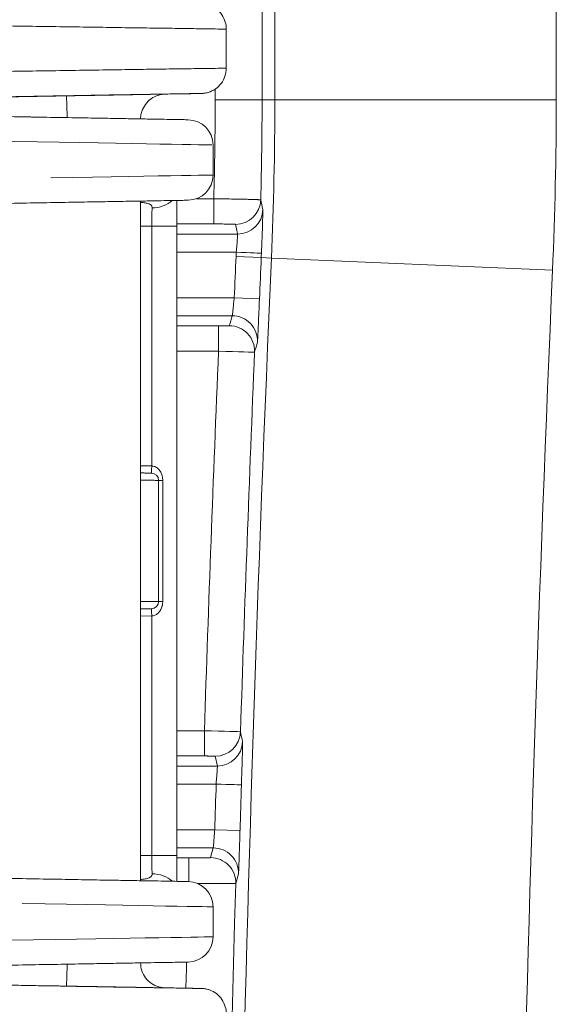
# Model space of a CAD drawing. Header units: inches. Extents: x 0.3 to 84.8, y 1.5 to 53.5.
# Tile 74 of 107: x 67.444 to 68.188, y 27.961 to 29.326. Entities that reach past the tile are written whole.
import ezdxf

# ---------------------------------------------------------------- set-up
doc = ezdxf.new("R2010")
doc.units = ezdxf.units.IN
doc.header["$LTSCALE"] = 2.5
doc.header["$MEASUREMENT"] = 0
doc.layers.add('Visible (ANSI)', color=7, linetype='Continuous', lineweight=18)
doc.layers.add('Visible Narrow (ANSI)', color=7, linetype='Continuous', lineweight=5)

msp = doc.modelspace()

# ---------------------------------------------------------------- linework, layer by layer
at = {"layer": 'Visible (ANSI)'}
for p, q in [((67.7307, 29.3127), (67.7307, 29.2585)), ((67.7307, 29.2585), (67.7307, 29.2585)), ((67.6447, 29.2225), (67.6675, 29.2229)), ((67.7124, 29.152), (67.7124, 29.1104)), ((67.6119, 29.0743), (67.6119, 28.1321)), ((67.6624, 29.0395), (67.6624, 28.1668)), ((67.7469, 28.9142), (67.7469, 28.9142)), ((67.6121, 28.6973), (67.6119, 28.6974)), ((67.6369, 28.6871), (67.6369, 28.6871)), ((67.6369, 28.5192), (67.6369, 28.6871)), ((67.6119, 28.509), (67.6121, 28.509)), ((67.7469, 28.3058), (67.7469, 28.3058)), ((67.7469, 28.1496), (67.7469, 28.1496)), ((67.7124, 28.0959), (67.7124, 28.0543)), ((67.6675, 27.9832), (67.6447, 27.9836))]:
    msp.add_line(p, q, dxfattribs=at)
for centre, radius, start, end in [((67.6774, 29.152), 0.035, 0, 89), ((67.6774, 29.1104), 0.035, 271, 0), ((67.6269, 28.6871), 0.01, 359.9999, 88.9948), ((67.6269, 28.5192), 0.01, 271, 0), ((67.6774, 28.0959), 0.035, 0, 89), ((67.6774, 28.0543), 0.035, 271, 0)]:
    msp.add_arc(centre, radius, start, end, dxfattribs=at)
for points, knots in [([(67.6675, 29.3482), (67.6781, 29.348), (67.6862, 29.3479), (67.6933, 29.3477), (67.6949, 29.3477), (67.696, 29.3477), (67.6962, 29.3477), (67.6966, 29.3477), (67.6967, 29.3477), (67.6971, 29.3476), (67.6972, 29.3476), (67.6976, 29.3476), (67.6978, 29.3476), (67.6985, 29.3476), (67.699, 29.3475), (67.7004, 29.3474), (67.7014, 29.3472), (67.7041, 29.3467), (67.7058, 29.3462), (67.7109, 29.3444), (67.7141, 29.3427), (67.7199, 29.3382), (67.7225, 29.3354), (67.7267, 29.3293), (67.7283, 29.3258), (67.7302, 29.3192), (67.7307, 29.3159), (67.7307, 29.3127)], [0, 0, 0, 0, 0.1511823, 0.1511823, 0.2249893, 0.2249893, 0.2487671, 0.2487671, 0.2576958, 0.2576958, 0.2608338, 0.2608338, 0.2627316, 0.2627316, 0.2665558, 0.2665558, 0.2740505, 0.2740505, 0.2875464, 0.2875464, 0.3149191, 0.3149191, 0.3432478, 0.3432478, 0.371574, 0.371574, 0.3961693, 0.3961693, 0.3961693, 0.3961693]), ([(67.7307, 29.2585), (67.7307, 29.2547), (67.7301, 29.2509), (67.7277, 29.2438), (67.7259, 29.2404), (67.7214, 29.2345), (67.7187, 29.2318), (67.7126, 29.2276), (67.7091, 29.2259), (67.7038, 29.2244), (67.702, 29.224), (67.6995, 29.2237), (67.6988, 29.2236), (67.6981, 29.2235), (67.6979, 29.2235), (67.6976, 29.2235), (67.6975, 29.2235), (67.6972, 29.2235), (67.6971, 29.2235), (67.697, 29.2235), (67.6969, 29.2235), (67.6967, 29.2235), (67.6966, 29.2235), (67.6964, 29.2235), (67.6962, 29.2235), (67.6956, 29.2234), (67.6948, 29.2234), (67.6905, 29.2234), (67.6842, 29.2232), (67.6728, 29.223), (67.6702, 29.223), (67.6675, 29.2229)], [0, 0, 0, 0, 0.0287637, 0.0287637, 0.0570749, 0.0570749, 0.0854023, 0.0854023, 0.1137285, 0.1137285, 0.1277188, 0.1277188, 0.1328817, 0.1328817, 0.1340249, 0.1340249, 0.1359154, 0.1359154, 0.1375699, 0.1375699, 0.1400878, 0.1400878, 0.1454697, 0.1454697, 0.1615902, 0.1615902, 0.2099903, 0.2099903, 0.356855, 0.356855, 0.396232, 0.396232, 0.396232, 0.396232]), ([(67.646, 29.2226), (67.646, 29.2226), (67.646, 29.2226), (67.6459, 29.2226), (67.6459, 29.2226), (67.6458, 29.2226), (67.6457, 29.2226), (67.6455, 29.2226), (67.6454, 29.2226), (67.6452, 29.2226), (67.6451, 29.2226), (67.6448, 29.2225), (67.6447, 29.2225), (67.6438, 29.2225), (67.6431, 29.2224), (67.6416, 29.2222), (67.6409, 29.2221), (67.6381, 29.2215), (67.636, 29.2209), (67.6305, 29.2187), (67.6273, 29.2168), (67.6216, 29.2121), (67.6191, 29.2092), (67.6152, 29.2029), (67.6138, 29.1994), (67.6123, 29.1933), (67.612, 29.1907), (67.6119, 29.1882)], [0.5163023, 0.5163023, 0.5163023, 0.5163023, 0.5194337, 0.5194337, 0.5232119, 0.5232119, 0.5260546, 0.5260546, 0.5274354, 0.5274354, 0.5288259, 0.5288259, 0.5302116, 0.5302116, 0.5358221, 0.5358221, 0.5413163, 0.5413163, 0.557858, 0.557858, 0.5858671, 0.5858671, 0.6141953, 0.6141953, 0.6425217, 0.6425217, 0.661815, 0.661815, 0.661815, 0.661815]), ([(67.6781, 29.187), (67.6781, 29.187), (67.6772, 29.1871), (67.6756, 29.1871), (67.6755, 29.1871), (67.6754, 29.1871), (67.6754, 29.1871), (67.6737, 29.1871), (67.6712, 29.1872), (67.6681, 29.1872), (67.668, 29.1872), (67.6679, 29.1872), (67.6678, 29.1872), (67.6646, 29.1873), (67.6608, 29.1873), (67.6563, 29.1874), (67.6562, 29.1874), (67.6561, 29.1874), (67.656, 29.1874), (67.6515, 29.1875), (67.6463, 29.1876), (67.6406, 29.1877), (67.6405, 29.1877), (67.6404, 29.1877), (67.6403, 29.1877), (67.6345, 29.1878), (67.6281, 29.1879), (67.621, 29.188), (67.621, 29.188), (67.6209, 29.188), (67.6209, 29.188), (67.6138, 29.1882), (67.6061, 29.1883), (67.5977, 29.1884), (67.5893, 29.1886), (67.5803, 29.1887), (67.5706, 29.1889), (67.5705, 29.1889), (67.5704, 29.1889), (67.5703, 29.1889), (67.5606, 29.1891), (67.5503, 29.1893), (67.5391, 29.1895), (67.5389, 29.1895), (67.5387, 29.1895), (67.5385, 29.1895), (67.5274, 29.1897), (67.5155, 29.1899), (67.5028, 29.1901), (67.5024, 29.1901), (67.5021, 29.1901), (67.5017, 29.1901), (67.489, 29.1903), (67.4755, 29.1906), (67.4609, 29.1908), (67.4604, 29.1908), (67.4598, 29.1909), (67.4593, 29.1909), (67.4448, 29.1911), (67.4292, 29.1914), (67.4126, 29.1917)], [0, 0, 0, 0, 0.087207, 0.087207, 0.087207, 0.090909, 0.090909, 0.090909, 0.178894, 0.178894, 0.178894, 0.181818, 0.181818, 0.181818, 0.270586, 0.270586, 0.270586, 0.272727, 0.272727, 0.272727, 0.362278, 0.362278, 0.362278, 0.363636, 0.363636, 0.363636, 0.453969, 0.453969, 0.453969, 0.454545, 0.454545, 0.454545, 0.545455, 0.545455, 0.545455, 0.636364, 0.636364, 0.636364, 0.637352, 0.637352, 0.637352, 0.727273, 0.727273, 0.727273, 0.729044, 0.729044, 0.729044, 0.818182, 0.818182, 0.818182, 0.820736, 0.820736, 0.820736, 0.909091, 0.909091, 0.909091, 0.912424, 0.912424, 0.912424, 1, 1, 1, 1]), ([(67.4126, 29.0708), (67.4292, 29.0711), (67.4448, 29.0713), (67.4593, 29.0716), (67.4598, 29.0716), (67.4604, 29.0716), (67.4609, 29.0716), (67.4755, 29.0719), (67.489, 29.0721), (67.5017, 29.0723), (67.5021, 29.0723), (67.5024, 29.0724), (67.5028, 29.0724), (67.5155, 29.0726), (67.5274, 29.0728), (67.5385, 29.073), (67.5387, 29.073), (67.5389, 29.073), (67.5391, 29.073), (67.5503, 29.0732), (67.5606, 29.0734), (67.5703, 29.0735), (67.5704, 29.0735), (67.5705, 29.0735), (67.5706, 29.0735), (67.5803, 29.0737), (67.5893, 29.0739), (67.5977, 29.074), (67.606, 29.0742), (67.6138, 29.0743), (67.6209, 29.0744), (67.6209, 29.0744), (67.621, 29.0744), (67.621, 29.0744), (67.6281, 29.0745), (67.6345, 29.0747), (67.6403, 29.0748), (67.6404, 29.0748), (67.6405, 29.0748), (67.6406, 29.0748), (67.6463, 29.0749), (67.6515, 29.075), (67.656, 29.075), (67.6561, 29.075), (67.6562, 29.075), (67.6563, 29.075), (67.6608, 29.0751), (67.6646, 29.0752), (67.6678, 29.0752), (67.6679, 29.0752), (67.668, 29.0752), (67.6681, 29.0752), (67.6712, 29.0753), (67.6737, 29.0753), (67.6754, 29.0754), (67.6754, 29.0754), (67.6755, 29.0754), (67.6756, 29.0754), (67.6772, 29.0754), (67.6781, 29.0754), (67.6781, 29.0754)], [0, 0, 0, 0, 0.087577, 0.087577, 0.087577, 0.090909, 0.090909, 0.090909, 0.179265, 0.179265, 0.179265, 0.181818, 0.181818, 0.181818, 0.270957, 0.270957, 0.270957, 0.272727, 0.272727, 0.272727, 0.362648, 0.362648, 0.362648, 0.363636, 0.363636, 0.363636, 0.45434, 0.45434, 0.45434, 0.545455, 0.545455, 0.545455, 0.546032, 0.546032, 0.546032, 0.636364, 0.636364, 0.636364, 0.637724, 0.637724, 0.637724, 0.727273, 0.727273, 0.727273, 0.729415, 0.729415, 0.729415, 0.818182, 0.818182, 0.818182, 0.821108, 0.821108, 0.821108, 0.909091, 0.909091, 0.909091, 0.912795, 0.912795, 0.912795, 1, 1, 1, 1]), ([(67.6624, 29.0751), (67.6624, 29.0725), (67.6624, 29.0655), (67.6624, 29.0535), (67.6624, 29.0443), (67.6624, 29.0395)], [0.3374933, 0.3374933, 0.3374933, 0.3374933, 0.5, 0.75, 1, 1, 1, 1]), ([(67.6271, 28.6971), (67.6271, 28.6971), (67.627, 28.6971), (67.6268, 28.6971), (67.6266, 28.6971), (67.6261, 28.6971), (67.6258, 28.6971), (67.6251, 28.6971), (67.6247, 28.6971), (67.6238, 28.6971), (67.6232, 28.6972), (67.6221, 28.6972), (67.6215, 28.6972), (67.6202, 28.6972), (67.6195, 28.6972), (67.6181, 28.6972), (67.6174, 28.6973), (67.6159, 28.6973), (67.6151, 28.6973), (67.6136, 28.6973), (67.6129, 28.6973), (67.6121, 28.6973)], [0.0000001, 0.0000001, 0.0000001, 0.0000001, 0.1021082, 0.1021082, 0.2000001, 0.2000001, 0.3043327, 0.3043327, 0.4, 0.4, 0.5044797, 0.5044797, 0.6, 0.6, 0.7046106, 0.7046106, 0.8, 0.8, 0.9069102, 0.9069102, 1, 1, 1, 1]), ([(67.6121, 28.509), (67.6129, 28.509), (67.6136, 28.509), (67.6151, 28.509), (67.6159, 28.509), (67.6174, 28.5091), (67.6181, 28.5091), (67.6195, 28.5091), (67.6202, 28.5091), (67.6215, 28.5091), (67.6221, 28.5092), (67.6232, 28.5092), (67.6238, 28.5092), (67.6247, 28.5092), (67.6251, 28.5092), (67.6258, 28.5092), (67.6261, 28.5092), (67.6266, 28.5092), (67.6268, 28.5092), (67.627, 28.5092), (67.6271, 28.5092), (67.6271, 28.5092)], [0.0000001, 0.0000001, 0.0000001, 0.0000001, 0.0930899, 0.0930899, 0.2000001, 0.2000001, 0.2953895, 0.2953895, 0.4000001, 0.4000001, 0.4955204, 0.4955204, 0.6, 0.6, 0.6956674, 0.6956674, 0.8, 0.8, 0.8978919, 0.8978919, 1, 1, 1, 1]), ([(67.6624, 28.1668), (67.6624, 28.1621), (67.6624, 28.1528), (67.6624, 28.1408), (67.6624, 28.1338), (67.6624, 28.1312)], [0, 0, 0, 0, 0.25, 0.5, 0.6625067, 0.6625067, 0.6625067, 0.6625067]), ([(67.6781, 28.1309), (67.6781, 28.1309), (67.6772, 28.1309), (67.6756, 28.131), (67.6755, 28.131), (67.6754, 28.131), (67.6754, 28.131), (67.6737, 28.131), (67.6712, 28.131), (67.6681, 28.1311), (67.668, 28.1311), (67.6679, 28.1311), (67.6678, 28.1311), (67.6646, 28.1311), (67.6608, 28.1312), (67.6563, 28.1313), (67.6562, 28.1313), (67.6561, 28.1313), (67.656, 28.1313), (67.6515, 28.1314), (67.6463, 28.1315), (67.6406, 28.1316), (67.6405, 28.1316), (67.6404, 28.1316), (67.6403, 28.1316), (67.6345, 28.1317), (67.6281, 28.1318), (67.621, 28.1319), (67.621, 28.1319), (67.6209, 28.1319), (67.6209, 28.1319), (67.6138, 28.132), (67.6061, 28.1322), (67.5977, 28.1323), (67.5893, 28.1325), (67.5803, 28.1326), (67.5706, 28.1328), (67.5705, 28.1328), (67.5704, 28.1328), (67.5703, 28.1328), (67.5606, 28.133), (67.5503, 28.1331), (67.5391, 28.1333), (67.5389, 28.1333), (67.5387, 28.1333), (67.5385, 28.1333), (67.5274, 28.1335), (67.5155, 28.1337), (67.5028, 28.134), (67.5024, 28.134), (67.5021, 28.134), (67.5017, 28.134), (67.489, 28.1342), (67.4755, 28.1344), (67.4609, 28.1347), (67.4604, 28.1347), (67.4598, 28.1347), (67.4593, 28.1347), (67.4448, 28.135), (67.4292, 28.1353), (67.4126, 28.1355)], [0, 0, 0, 0, 0.0872047, 0.0872047, 0.0872047, 0.0909091, 0.0909091, 0.0909091, 0.1788924, 0.1788924, 0.1788924, 0.1818182, 0.1818182, 0.1818182, 0.2705845, 0.2705845, 0.2705845, 0.2727273, 0.2727273, 0.2727273, 0.362276, 0.362276, 0.362276, 0.3636364, 0.3636364, 0.3636364, 0.4539678, 0.4539678, 0.4539678, 0.4545455, 0.4545455, 0.4545455, 0.5454545, 0.5454545, 0.5454545, 0.6363636, 0.6363636, 0.6363636, 0.6373516, 0.6373516, 0.6373516, 0.7272727, 0.7272727, 0.7272727, 0.7290431, 0.7290431, 0.7290431, 0.8181818, 0.8181818, 0.8181818, 0.8207352, 0.8207352, 0.8207352, 0.9090909, 0.9090909, 0.9090909, 0.9124234, 0.9124234, 0.9124234, 1, 1, 1, 1]), ([(67.4126, 28.0147), (67.4292, 28.0149), (67.4448, 28.0152), (67.4593, 28.0155), (67.4598, 28.0155), (67.4604, 28.0155), (67.4609, 28.0155), (67.4755, 28.0158), (67.489, 28.016), (67.5017, 28.0162), (67.5021, 28.0162), (67.5024, 28.0162), (67.5028, 28.0162), (67.5155, 28.0165), (67.5274, 28.0167), (67.5385, 28.0169), (67.5387, 28.0169), (67.5389, 28.0169), (67.5391, 28.0169), (67.5503, 28.0171), (67.5606, 28.0172), (67.5703, 28.0174), (67.5704, 28.0174), (67.5705, 28.0174), (67.5706, 28.0174), (67.5803, 28.0176), (67.5893, 28.0177), (67.5977, 28.0179), (67.606, 28.018), (67.6138, 28.0182), (67.6209, 28.0183), (67.6209, 28.0183), (67.621, 28.0183), (67.621, 28.0183), (67.6281, 28.0184), (67.6345, 28.0185), (67.6403, 28.0186), (67.6404, 28.0186), (67.6405, 28.0186), (67.6406, 28.0186), (67.6463, 28.0187), (67.6515, 28.0188), (67.656, 28.0189), (67.6561, 28.0189), (67.6562, 28.0189), (67.6563, 28.0189), (67.6608, 28.019), (67.6646, 28.0191), (67.6678, 28.0191), (67.6679, 28.0191), (67.668, 28.0191), (67.6681, 28.0191), (67.6712, 28.0192), (67.6737, 28.0192), (67.6754, 28.0192), (67.6754, 28.0192), (67.6755, 28.0192), (67.6756, 28.0192), (67.6772, 28.0193), (67.6781, 28.0193), (67.6781, 28.0193)], [0, 0, 0, 0, 0.087576, 0.087576, 0.087576, 0.090909, 0.090909, 0.090909, 0.179264, 0.179264, 0.179264, 0.181818, 0.181818, 0.181818, 0.270956, 0.270956, 0.270956, 0.272727, 0.272727, 0.272727, 0.362648, 0.362648, 0.362648, 0.363636, 0.363636, 0.363636, 0.454339, 0.454339, 0.454339, 0.545455, 0.545455, 0.545455, 0.546031, 0.546031, 0.546031, 0.636364, 0.636364, 0.636364, 0.637722, 0.637722, 0.637722, 0.727273, 0.727273, 0.727273, 0.729414, 0.729414, 0.729414, 0.818182, 0.818182, 0.818182, 0.821106, 0.821106, 0.821106, 0.909091, 0.909091, 0.909091, 0.912793, 0.912793, 0.912793, 1, 1, 1, 1]), ([(67.6119, 28.0181), (67.612, 28.0145), (67.6126, 28.0108), (67.6149, 28.0038), (67.6167, 28.0005), (67.6212, 27.9945), (67.6239, 27.9919), (67.63, 27.9876), (67.6335, 27.986), (67.6388, 27.9844), (67.6406, 27.9841), (67.6432, 27.9837), (67.644, 27.9837), (67.6448, 27.9836), (67.6449, 27.9836), (67.6452, 27.9836), (67.6453, 27.9836), (67.6455, 27.9836), (67.6456, 27.9836), (67.6457, 27.9836), (67.6458, 27.9836), (67.6459, 27.9835), (67.6459, 27.9835), (67.646, 27.9835), (67.646, 27.9835), (67.646, 27.9835)], [0.0010132, 0.0010132, 0.0010132, 0.0010132, 0.0287616, 0.0287616, 0.0570729, 0.0570729, 0.0854003, 0.0854003, 0.1137266, 0.1137266, 0.127733, 0.127733, 0.1335002, 0.1335002, 0.1346521, 0.1346521, 0.1362127, 0.1362127, 0.1376416, 0.1376416, 0.1397805, 0.1397805, 0.1442096, 0.1442096, 0.1469493, 0.1469493, 0.1469493, 0.1469493]), ([(67.6675, 27.9832), (67.6781, 27.983), (67.6862, 27.9829), (67.6933, 27.9827), (67.6949, 27.9827), (67.696, 27.9827), (67.6962, 27.9827), (67.6966, 27.9827), (67.6967, 27.9827), (67.6971, 27.9826), (67.6972, 27.9826), (67.6976, 27.9826), (67.6978, 27.9826), (67.6985, 27.9826), (67.699, 27.9825), (67.7004, 27.9824), (67.7014, 27.9822), (67.7041, 27.9817), (67.7058, 27.9812), (67.7109, 27.9794), (67.7141, 27.9777), (67.7199, 27.9732), (67.7225, 27.9704), (67.7267, 27.9643), (67.7283, 27.9608), (67.7302, 27.9542), (67.7307, 27.9509), (67.7307, 27.9477)], [0, 0, 0, 0, 0.1511602, 0.1511602, 0.2249673, 0.2249673, 0.2487593, 0.2487593, 0.2576933, 0.2576933, 0.2608373, 0.2608373, 0.2627348, 0.2627348, 0.2665584, 0.2665584, 0.274052, 0.274052, 0.2875465, 0.2875465, 0.3149183, 0.3149183, 0.343247, 0.343247, 0.3715731, 0.3715731, 0.3961716, 0.3961716, 0.3961716, 0.3961716])]:
    msp.add_open_spline(points, degree=3, knots=knots, dxfattribs=at)
at = {"layer": 'Visible Narrow (ANSI)'}
for p, q in [((67.7803, 29.6927), (67.7803, 29.2144)), ((67.798, 29.6927), (67.798, 29.2144)), ((68.188, 29.6927), (68.188, 29.2144)), ((67.7153, 29.2295), (67.7153, 29.2144)), ((67.6447, 29.2225), (67.6674, 29.2229)), ((67.7153, 29.2144), (67.7803, 29.2144)), ((67.7803, 29.2144), (67.798, 29.2144)), ((67.798, 29.2144), (68.188, 29.2144)), ((67.7134, 29.0775), (67.6894, 29.0775)), ((67.7134, 29.0775), (67.7134, 29.0425)), ((67.6274, 29.0395), (67.6119, 29.0393)), ((67.6274, 29.0395), (67.6624, 29.0395)), ((67.6274, 29.0395), (67.6274, 28.7071)), ((67.7134, 29.0425), (67.6624, 29.0425)), ((67.7464, 29.0285), (67.6624, 29.0285)), ((67.7445, 29.0035), (67.6624, 29.0035)), ((67.7792, 28.9959), (67.7442, 28.9975)), ((67.7932, 28.9953), (67.7792, 28.9959)), ((67.7932, 28.9953), (68.1828, 28.9783)), ((67.6624, 28.9401), (67.7417, 28.9401)), ((67.7767, 28.9386), (67.7417, 28.9401)), ((67.6624, 28.9151), (67.7389, 28.9151)), ((67.6624, 28.9012), (67.7199, 28.9012)), ((67.7199, 28.8662), (67.7199, 28.9012)), ((67.6624, 28.8662), (67.7199, 28.8662)), ((67.6274, 28.7071), (67.6119, 28.7074)), ((67.6426, 28.5192), (67.6426, 28.6871)), ((67.6426, 28.5192), (67.6369, 28.5192)), ((67.6119, 28.499), (67.6274, 28.4992)), ((67.6274, 28.4992), (67.6274, 28.1668)), ((67.7003, 28.34), (67.6624, 28.34)), ((67.7003, 28.34), (67.7003, 28.305)), ((67.7003, 28.305), (67.6624, 28.305)), ((67.7183, 28.291), (67.7153, 28.3047)), ((67.7183, 28.291), (67.6624, 28.291)), ((67.7167, 28.266), (67.6624, 28.266)), ((67.6624, 28.2026), (67.7147, 28.2026)), ((67.7497, 28.2015), (67.7147, 28.2026)), ((67.6624, 28.1776), (67.7126, 28.1776)), ((67.7089, 28.1641), (67.7126, 28.1776)), ((67.6119, 28.1671), (67.6274, 28.1668)), ((67.6624, 28.1636), (67.6788, 28.1636)), ((67.6674, 27.9832), (67.6447, 27.9836))]:
    msp.add_line(p, q, dxfattribs=at)
for centre, radius, start, end in [((62.7794, 29.2144), 4.9359, 358.4103, 0), ((62.7794, 29.2144), 5.0009, 358.4139, 0), ((62.7794, 29.2144), 5.0186, 357.4974, 0), ((62.7794, 29.2144), 5.4085, 357.4974, 0), ((128.2482, 26.3531), 60.5127, 177.49742, 182.50258), ((128.2482, 26.3531), 60.5617, 177.49742, 177.551692), ((62.7794, 29.2144), 4.9695, 357.4974, 357.5677), ((128.2482, 26.3531), 60.5267, 177.49742, 177.551691), ((62.7794, 29.2144), 5.0045, 357.4974, 357.5677), ((128.2482, 26.3531), 60.1227, 177.49742, 182.50258), ((128.2482, 26.3531), 60.5804, 177.622472, 178.120497), ((128.2482, 26.3531), 60.5304, 177.621636, 178.120278), ((128.2482, 26.3531), 60.5617, 178.189937, 178.249946), ((128.2482, 26.3531), 60.5267, 178.189937, 178.249946), ((128.2482, 26.3531), 60.5304, 178.319568, 181.680432), ((128.2482, 26.3531), 60.5954, 178.424342, 178.458565)]:
    msp.add_arc(centre, radius, start, end, dxfattribs=at)
for centre, major_axis, ratio, start_param, end_param in [((67.5097, 29.1852), (-0.0006, 0.035), 0.016755, 4.847705, 6.282918), ((67.5142, 29.1852), (-0.0006, 0.035), 0.016755, 6.282867, 6.283185), ((66.4624, 29.1733), (1.25, -0.0212), 0.00001, 5.565458, 6.227324), ((66.4624, 29.0892), (-1.25, -0.0212), 0.00001, 3.063957, 3.750713), ((67.6274, 29.09), (-0.035, 0), 0.720187, 1.583367, 2.507868), ((67.7434, 29.077), (0.0342, 0.0076), 0.99984, 4.493603, 6.036644), ((65.5799, 28.5548), (0.7176, -3.4329), 0.644103, 1.584062, 1.588019), ((67.6274, 29.0395), (-0.0006, -0.035), 0.000016, 3.90817, 4.712254), ((67.7464, 29.0635), (0.0342, 0.0075), 0.99984, 4.496151, 6.036502), ((67.7445, 29.0035), (0.035, -0.0015), 0.00001, 4.712394, 6.278838), ((67.7389, 28.8802), (0.0336, -0.0098), 0.999835, 0.242312, 1.854826), ((67.7349, 28.8664), (0.0336, -0.0098), 0.999835, 0.242377, 1.854601), ((67.7199, 28.8664), (0.05, -0.0015), 0.005231, 4.712379, 6.278705), ((67.6119, 28.6874), (0.00017, 0.01), 0.00001, 6.271134, 7.853982), ((67.6469, 28.6871), (-0.01, 0), 0.000114, 0.000063, 1.123064), ((67.6119, 28.519), (0.00017, -0.01), 0.00001, 4.712389, 6.283041), ((67.7003, 28.3397), (0.05, -0.0011), 0.005238, 0.004315, 1.570828), ((67.7153, 28.3397), (0.0342, 0.0074), 0.999841, 4.498457, 6.036375), ((67.7183, 28.326), (0.0342, 0.0074), 0.99984, 4.498243, 6.036386), ((67.7167, 28.266), (0.035, -0.0011), 0.00001, 4.71239, 6.278863), ((67.7126, 28.1426), (0.0337, -0.0094), 0.999836, 0.243114, 1.843443), ((67.6274, 28.1668), (0.035, 0), 0.00001, 4.712269, 6.282945), ((67.6274, 28.1668), (0.0006, -0.035), 0.000016, 4.712319, 5.51618), ((67.6788, 28.1286), (0, 0.035), 0.00001, 6.143304, 7.787466), ((67.7089, 28.1291), (0.0337, -0.0094), 0.999836, 0.243181, 1.843226), ((67.6274, 28.1164), (-0.035, 0), 0.720199, 3.775374, 4.699833), ((67.6789, 28.1291), (0.065, -0.001), 0.008049, 4.890836, 6.2787), ((66.4624, 28.1171), (1.25, -0.0212), 0.00001, 5.620344, 6.296579), ((66.4624, 28.0331), (-1.25, -0.0212), 0.00001, 3.154577, 3.825684), ((67.5097, 28.0209), (-0.0006, -0.035), 0.016755, 0.000255, 1.441235)]:
    msp.add_ellipse(centre, major_axis=major_axis, ratio=ratio, start_param=start_param, end_param=end_param, dxfattribs=at)
for points, knots in [([(67.7307, 29.3127), (67.7307, 29.3127), (67.7304, 29.3127), (67.7263, 29.3127), (67.7121, 29.3129), (67.69, 29.3132), (67.6608, 29.3137), (67.6257, 29.3142), (67.5861, 29.3147), (67.5436, 29.3154), (67.4998, 29.316), (67.4564, 29.3166), (67.4153, 29.3172), (67.3904, 29.3176), (67.3789, 29.3178)], [0.2034006, 0.2034006, 0.2034006, 0.2034006, 0.2142857, 0.2857143, 0.3571429, 0.4285714, 0.5, 0.5714286, 0.6428571, 0.7142857, 0.7857143, 0.8571429, 0.9285714, 0.9999948, 0.9999948, 0.9999948, 0.9999948]), ([(67.7307, 29.2585), (67.7307, 29.2585), (67.7304, 29.2585), (67.7263, 29.2584), (67.7121, 29.2582), (67.69, 29.2579), (67.6608, 29.2575), (67.6257, 29.257), (67.5861, 29.2564), (67.5436, 29.2558), (67.4998, 29.2551), (67.4564, 29.2545), (67.4153, 29.2539), (67.3904, 29.2535), (67.3789, 29.2533)], [0.2034026, 0.2034026, 0.2034026, 0.2034026, 0.2142857, 0.2857143, 0.3571429, 0.4285714, 0.5, 0.5714286, 0.6428571, 0.7142857, 0.7857143, 0.8571429, 0.9285714, 0.9999936, 0.9999936, 0.9999936, 0.9999936]), ([(67.5091, 29.2202), (67.4996, 29.2201), (67.481, 29.2197), (67.4539, 29.2193), (67.4296, 29.2188), (67.4088, 29.2185), (67.3924, 29.2182), (67.3813, 29.218), (67.3759, 29.2179), (67.3763, 29.2179), (67.3827, 29.218), (67.3947, 29.2182), (67.4118, 29.2185), (67.4333, 29.2188), (67.4581, 29.2193), (67.484, 29.2197), (67.5011, 29.22), (67.5091, 29.2202)], [0, 0, 0, 0, 0.0666667, 0.1333333, 0.2, 0.2666667, 0.3333333, 0.4, 0.4666667, 0.5333333, 0.6, 0.6666667, 0.7333333, 0.8, 0.8666667, 0.9333333, 0.9894779, 0.9894779, 0.9894779, 0.9894779]), ([(67.6674, 29.2229), (67.6735, 29.223), (67.6786, 29.2231), (67.6828, 29.2232), (67.6832, 29.2232), (67.6836, 29.2232), (67.6839, 29.2232), (67.688, 29.2233), (67.6911, 29.2234), (67.6932, 29.2234), (67.6934, 29.2234), (67.6935, 29.2234), (67.6937, 29.2234), (67.6956, 29.2234), (67.6965, 29.2235), (67.6963, 29.2235), (67.6962, 29.2235), (67.6962, 29.2235), (67.6962, 29.2235), (67.6958, 29.2235), (67.6943, 29.2234), (67.6917, 29.2234), (67.6916, 29.2234), (67.6916, 29.2234), (67.6915, 29.2234), (67.6887, 29.2233), (67.6848, 29.2233), (67.6798, 29.2232), (67.6798, 29.2232), (67.6797, 29.2232), (67.6796, 29.2232), (67.6745, 29.2231), (67.6683, 29.223), (67.6611, 29.2229), (67.654, 29.2228), (67.6458, 29.2226), (67.6368, 29.2225), (67.6366, 29.2225), (67.6364, 29.2225), (67.6362, 29.2225), (67.6273, 29.2223), (67.6177, 29.2221), (67.6075, 29.222), (67.6071, 29.222), (67.6066, 29.2219), (67.6062, 29.2219), (67.5961, 29.2218), (67.5855, 29.2216), (67.5744, 29.2214), (67.5737, 29.2214), (67.5731, 29.2214), (67.5724, 29.2214), (67.5615, 29.2212), (67.5503, 29.221), (67.5389, 29.2208), (67.538, 29.2208), (67.537, 29.2207), (67.5361, 29.2207), (67.5249, 29.2205), (67.5136, 29.2203), (67.5023, 29.2201), (67.5012, 29.2201), (67.5, 29.2201), (67.4989, 29.2201), (67.4878, 29.2199), (67.4769, 29.2197), (67.4662, 29.2195), (67.4648, 29.2195), (67.4635, 29.2195), (67.4622, 29.2194), (67.4517, 29.2192), (67.4415, 29.2191), (67.4318, 29.2189), (67.4304, 29.2189), (67.429, 29.2188), (67.4276, 29.2188), (67.4182, 29.2187), (67.4093, 29.2185), (67.4008, 29.2184)], [0, 0, 0, 0, 0.06521, 0.06521, 0.06521, 0.071429, 0.071429, 0.071429, 0.137969, 0.137969, 0.137969, 0.142857, 0.142857, 0.142857, 0.210685, 0.210685, 0.210685, 0.214286, 0.214286, 0.214286, 0.283408, 0.283408, 0.283408, 0.285714, 0.285714, 0.285714, 0.35613, 0.35613, 0.35613, 0.357143, 0.357143, 0.357143, 0.428571, 0.428571, 0.428571, 0.5, 0.5, 0.5, 0.501571, 0.501571, 0.501571, 0.571429, 0.571429, 0.571429, 0.574292, 0.574292, 0.574292, 0.642857, 0.642857, 0.642857, 0.647015, 0.647015, 0.647015, 0.714286, 0.714286, 0.714286, 0.719738, 0.719738, 0.719738, 0.785714, 0.785714, 0.785714, 0.792464, 0.792464, 0.792464, 0.857143, 0.857143, 0.857143, 0.865178, 0.865178, 0.865178, 0.928571, 0.928571, 0.928571, 0.937963, 0.937963, 0.937963, 1, 1, 1, 1]), ([(67.7784, 29.076), (67.7784, 29.076), (67.7784, 29.076), (67.7783, 29.0761), (67.7782, 29.0761), (67.778, 29.0761), (67.7779, 29.0761), (67.7777, 29.0761), (67.7775, 29.0761), (67.7772, 29.0761), (67.7769, 29.0762), (67.7767, 29.0762), (67.7764, 29.0762), (67.776, 29.0762), (67.7755, 29.0762), (67.775, 29.0762), (67.7746, 29.0763), (67.7742, 29.0763), (67.7738, 29.0763), (67.7731, 29.0763), (67.7724, 29.0763), (67.7715, 29.0764), (67.771, 29.0764), (67.7705, 29.0764), (67.77, 29.0764), (67.769, 29.0764), (67.7678, 29.0765), (67.7665, 29.0765), (67.7659, 29.0765), (67.7653, 29.0765), (67.7647, 29.0765), (67.7632, 29.0766), (67.7615, 29.0766), (67.7597, 29.0767), (67.759, 29.0767), (67.7583, 29.0767), (67.7576, 29.0767), (67.7555, 29.0768), (67.7532, 29.0768), (67.7507, 29.0769), (67.75, 29.0769), (67.7493, 29.0769), (67.7486, 29.0769), (67.7458, 29.077), (67.7429, 29.077), (67.7398, 29.0771), (67.7391, 29.0771), (67.7385, 29.0771), (67.7378, 29.0771), (67.7345, 29.0772), (67.731, 29.0772), (67.7275, 29.0773), (67.7269, 29.0773), (67.7264, 29.0773), (67.7259, 29.0773), (67.7221, 29.0774), (67.7183, 29.0774), (67.7145, 29.0775), (67.7141, 29.0775), (67.7138, 29.0775), (67.7134, 29.0775)], [0, 0, 0, 0, 0.050546, 0.050546, 0.050546, 0.1, 0.1, 0.1, 0.15465, 0.15465, 0.15465, 0.2, 0.2, 0.2, 0.259417, 0.259417, 0.259417, 0.3, 0.3, 0.3, 0.363995, 0.363995, 0.363995, 0.4, 0.4, 0.4, 0.468576, 0.468576, 0.468576, 0.5, 0.5, 0.5, 0.573151, 0.573151, 0.573151, 0.6, 0.6, 0.6, 0.677849, 0.677849, 0.677849, 0.7, 0.7, 0.7, 0.782455, 0.782455, 0.782455, 0.8, 0.8, 0.8, 0.887013, 0.887013, 0.887013, 0.9, 0.9, 0.9, 0.991679, 0.991679, 0.991679, 1, 1, 1, 1]), ([(67.6119, 29.0725), (67.6137, 29.0724), (67.6154, 29.0722), (67.6187, 29.0717), (67.6204, 29.0714), (67.6219, 29.071), (67.6219, 29.071), (67.6233, 29.0705), (67.6244, 29.0701), (67.6254, 29.0694), (67.6255, 29.0694), (67.6263, 29.0687), (67.6269, 29.0681), (67.6273, 29.0673), (67.6274, 29.0671), (67.6278, 29.0663), (67.6279, 29.0656), (67.6279, 29.0648)], [0.2993544, 0.2993544, 0.2993544, 0.2993544, 0.4233381, 0.4233381, 0.5714286, 0.5714286, 0.577506, 0.577506, 0.7142857, 0.7142857, 0.7318619, 0.7318619, 0.8571429, 0.8571429, 0.8861361, 0.8861361, 1, 1, 1, 1]), ([(67.7794, 29.0021), (67.7798, 29.0103), (67.7801, 29.0179), (67.7803, 29.0251), (67.7806, 29.0322), (67.7808, 29.0389), (67.781, 29.0445), (67.7811, 29.0501), (67.7813, 29.0546), (67.7813, 29.0576), (67.7814, 29.0607), (67.7814, 29.0623), (67.7814, 29.0625)], [0, 0, 0, 0, 0.25, 0.25, 0.25, 0.5, 0.5, 0.5, 0.75, 0.75, 0.75, 1, 1, 1, 1]), ([(67.7434, 29.042), (67.7434, 29.042), (67.7434, 29.042), (67.7434, 29.042), (67.7433, 29.042), (67.7433, 29.0421), (67.7432, 29.0421), (67.7431, 29.0421), (67.743, 29.0421), (67.7429, 29.0421), (67.7427, 29.0421), (67.7426, 29.0421), (67.7425, 29.0421), (67.7423, 29.0421), (67.7421, 29.0421), (67.7418, 29.0422), (67.7417, 29.0422), (67.7415, 29.0422), (67.7413, 29.0422), (67.741, 29.0422), (67.7406, 29.0422), (67.7402, 29.0422), (67.74, 29.0422), (67.7398, 29.0422), (67.7395, 29.0423), (67.7391, 29.0423), (67.7385, 29.0423), (67.7379, 29.0423), (67.7377, 29.0423), (67.7374, 29.0423), (67.7371, 29.0423), (67.7364, 29.0423), (67.7356, 29.0423), (67.7348, 29.0424), (67.7345, 29.0424), (67.7342, 29.0424), (67.7338, 29.0424), (67.7329, 29.0424), (67.7318, 29.0424), (67.7306, 29.0424), (67.7303, 29.0424), (67.73, 29.0424), (67.7296, 29.0424), (67.7284, 29.0424), (67.727, 29.0425), (67.7256, 29.0425), (67.7253, 29.0425), (67.725, 29.0425), (67.7247, 29.0425), (67.7232, 29.0425), (67.7215, 29.0425), (67.7199, 29.0425), (67.7197, 29.0425), (67.7194, 29.0425), (67.7192, 29.0425), (67.7174, 29.0425), (67.7157, 29.0425), (67.7139, 29.0425), (67.7137, 29.0425), (67.7136, 29.0425), (67.7134, 29.0425)], [0, 0, 0, 0, 0.050461, 0.050461, 0.050461, 0.1, 0.1, 0.1, 0.154651, 0.154651, 0.154651, 0.2, 0.2, 0.2, 0.259389, 0.259389, 0.259389, 0.3, 0.3, 0.3, 0.363973, 0.363973, 0.363973, 0.4, 0.4, 0.4, 0.468555, 0.468555, 0.468555, 0.5, 0.5, 0.5, 0.573144, 0.573144, 0.573144, 0.6, 0.6, 0.6, 0.677854, 0.677854, 0.677854, 0.7, 0.7, 0.7, 0.782485, 0.782485, 0.782485, 0.8, 0.8, 0.8, 0.886999, 0.886999, 0.886999, 0.9, 0.9, 0.9, 0.991766, 0.991766, 0.991766, 1, 1, 1, 1]), ([(67.7464, 29.0285), (67.7461, 29.03), (67.7457, 29.0315), (67.7454, 29.033), (67.7451, 29.0345), (67.7447, 29.036), (67.7444, 29.0375), (67.7441, 29.039), (67.7438, 29.0405), (67.7434, 29.042)], [0, 0, 0, 0, 0.333333, 0.333333, 0.333333, 0.666667, 0.666667, 0.666667, 1, 1, 1, 1]), ([(67.7445, 29.0035), (67.7448, 29.0068), (67.7451, 29.0101), (67.7454, 29.0131), (67.7456, 29.0161), (67.7458, 29.0188), (67.746, 29.0211), (67.7462, 29.0234), (67.7463, 29.0253), (67.7463, 29.0265), (67.7464, 29.0278), (67.7464, 29.0285), (67.7464, 29.0285)], [0.000026, 0.000026, 0.000026, 0.000026, 0.25, 0.25, 0.25, 0.5, 0.5, 0.5, 0.75, 0.75, 0.75, 0.9999774, 0.9999774, 0.9999774, 0.9999774]), ([(67.7389, 28.9151), (67.739, 28.9152), (67.739, 28.9155), (67.7391, 28.9162), (67.7391, 28.9163), (67.7391, 28.9164), (67.7391, 28.9165), (67.7393, 28.9173), (67.7394, 28.9185), (67.7396, 28.9201), (67.7396, 28.9202), (67.7396, 28.9203), (67.7396, 28.9205), (67.7398, 28.9219), (67.74, 28.9237), (67.7402, 28.9256), (67.7403, 28.9262), (67.7403, 28.9269), (67.7404, 28.9276), (67.7406, 28.9291), (67.7408, 28.9308), (67.7409, 28.9325), (67.7411, 28.9338), (67.7412, 28.9351), (67.7413, 28.9365), (67.7415, 28.9377), (67.7416, 28.9389), (67.7417, 28.9401)], [0.000025, 0.000025, 0.000025, 0.000025, 0.174902, 0.174902, 0.174902, 0.2, 0.2, 0.2, 0.4, 0.4, 0.4, 0.4184617, 0.4184617, 0.4184617, 0.6, 0.6, 0.6, 0.6621396, 0.6621396, 0.6621396, 0.8, 0.8, 0.8, 0.9053283, 0.9053283, 0.9053283, 0.9999828, 0.9999828, 0.9999828, 0.9999828]), ([(67.7739, 28.8787), (67.7739, 28.8788), (67.774, 28.8799), (67.7741, 28.8819), (67.7742, 28.8839), (67.7744, 28.8868), (67.7746, 28.8905), (67.7747, 28.8942), (67.7749, 28.8987), (67.7752, 28.9038), (67.7754, 28.9088), (67.7756, 28.9145), (67.7759, 28.9203), (67.7762, 28.9262), (67.7764, 28.9322), (67.7767, 28.9386)], [0, 0, 0, 0, 0.2, 0.2, 0.2, 0.4, 0.4, 0.4, 0.6, 0.6, 0.6, 0.8, 0.8, 0.8, 1, 1, 1, 1]), ([(67.7199, 28.9012), (67.7206, 28.9012), (67.7212, 28.9012), (67.7218, 28.9012), (67.7219, 28.9012), (67.7219, 28.9012), (67.7219, 28.9012), (67.7225, 28.9012), (67.7231, 28.9012), (67.7237, 28.9012), (67.7238, 28.9012), (67.7239, 28.9012), (67.724, 28.9012), (67.7245, 28.9012), (67.7251, 28.9012), (67.7256, 28.9012), (67.7258, 28.9012), (67.7259, 28.9012), (67.726, 28.9012), (67.7266, 28.9012), (67.7271, 28.9012), (67.7276, 28.9012), (67.7278, 28.9012), (67.728, 28.9012), (67.7282, 28.9012), (67.7287, 28.9012), (67.7291, 28.9012), (67.7296, 28.9012), (67.7298, 28.9012), (67.7301, 28.9012), (67.7303, 28.9012), (67.7308, 28.9012), (67.7312, 28.9012), (67.7315, 28.9013), (67.7318, 28.9013), (67.7321, 28.9013), (67.7324, 28.9013), (67.7327, 28.9013), (67.733, 28.9013), (67.7332, 28.9013), (67.7335, 28.9013), (67.7338, 28.9013), (67.734, 28.9013), (67.7342, 28.9013), (67.7343, 28.9013), (67.7345, 28.9014), (67.7347, 28.9014), (67.7348, 28.9014), (67.7349, 28.9014), (67.7349, 28.9014), (67.7349, 28.9014), (67.7349, 28.9014)], [0, 0, 0, 0, 0.1111111, 0.1111111, 0.1111111, 0.1157834, 0.1157834, 0.1157834, 0.2222222, 0.2222222, 0.2222222, 0.236428, 0.236428, 0.236428, 0.3333333, 0.3333333, 0.3333333, 0.3570039, 0.3570039, 0.3570039, 0.4444444, 0.4444444, 0.4444444, 0.4775549, 0.4775549, 0.4775549, 0.5555556, 0.5555556, 0.5555556, 0.5979608, 0.5979608, 0.5979608, 0.6666667, 0.6666667, 0.6666667, 0.7186867, 0.7186867, 0.7186867, 0.7777778, 0.7777778, 0.7777778, 0.8392604, 0.8392604, 0.8392604, 0.8888889, 0.8888889, 0.8888889, 0.9604197, 0.9604197, 0.9604197, 1, 1, 1, 1]), ([(67.6274, 28.7071), (67.6274, 28.7058), (67.6274, 28.7045), (67.6273, 28.7033), (67.6273, 28.702), (67.6273, 28.7009), (67.6272, 28.7), (67.6272, 28.6991), (67.6272, 28.6983), (67.6272, 28.6978), (67.6271, 28.6973), (67.6271, 28.6971), (67.6271, 28.6971)], [0, 0, 0, 0, 0.25, 0.25, 0.25, 0.5, 0.5, 0.5, 0.75, 0.75, 0.75, 1, 1, 1, 1]), ([(67.6426, 28.6871), (67.6426, 28.6888), (67.6424, 28.6905), (67.6421, 28.6922), (67.642, 28.6925), (67.6419, 28.6929), (67.6418, 28.6932), (67.6414, 28.695), (67.6407, 28.6969), (67.6398, 28.6985), (67.6397, 28.6988), (67.6395, 28.699), (67.6394, 28.6992), (67.6385, 28.7009), (67.6373, 28.7022), (67.6361, 28.7033), (67.636, 28.7034), (67.6359, 28.7035), (67.6358, 28.7036), (67.6345, 28.7048), (67.6332, 28.7056), (67.6318, 28.7061), (67.6303, 28.7067), (67.6289, 28.707), (67.6274, 28.7071)], [0, 0, 0, 0, 0.1651246, 0.1651246, 0.1651246, 0.2, 0.2, 0.2, 0.3747843, 0.3747843, 0.3747843, 0.4, 0.4, 0.4, 0.5824094, 0.5824094, 0.5824094, 0.6, 0.6, 0.6, 0.7904834, 0.7904834, 0.7904834, 1, 1, 1, 1]), ([(67.6274, 28.4992), (67.6288, 28.4993), (67.6302, 28.4996), (67.6316, 28.5001), (67.6317, 28.5002), (67.6318, 28.5002), (67.6319, 28.5002), (67.6332, 28.5008), (67.6345, 28.5016), (67.6358, 28.5027), (67.6359, 28.5028), (67.636, 28.5029), (67.6362, 28.503), (67.6374, 28.5042), (67.6385, 28.5055), (67.6394, 28.5071), (67.6396, 28.5074), (67.6397, 28.5076), (67.6399, 28.5079), (67.6407, 28.5095), (67.6414, 28.5113), (67.6418, 28.513), (67.6419, 28.5134), (67.642, 28.5138), (67.6421, 28.5142), (67.6424, 28.5159), (67.6426, 28.5175), (67.6426, 28.5192)], [0, 0, 0, 0, 0.2, 0.2, 0.2, 0.2112972, 0.2112972, 0.2112972, 0.4, 0.4, 0.4, 0.4198981, 0.4198981, 0.4198981, 0.6, 0.6, 0.6, 0.6283846, 0.6283846, 0.6283846, 0.8, 0.8, 0.8, 0.8385545, 0.8385545, 0.8385545, 1, 1, 1, 1]), ([(67.6274, 28.4992), (67.6274, 28.5006), (67.6274, 28.5019), (67.6273, 28.5031), (67.6273, 28.5043), (67.6273, 28.5054), (67.6272, 28.5063), (67.6272, 28.5072), (67.6272, 28.508), (67.6271, 28.5085), (67.6271, 28.509), (67.6271, 28.5092), (67.6271, 28.5092)], [0, 0, 0, 0, 0.25, 0.25, 0.25, 0.5, 0.5, 0.5, 0.75, 0.75, 0.75, 1, 1, 1, 1]), ([(67.7516, 28.2649), (67.7518, 28.2713), (67.752, 28.2774), (67.7522, 28.2832), (67.7524, 28.2891), (67.7526, 28.2947), (67.7527, 28.2997), (67.7529, 28.3048), (67.753, 28.3093), (67.7531, 28.313), (67.7532, 28.3167), (67.7532, 28.3197), (67.7533, 28.3217), (67.7533, 28.3237), (67.7533, 28.3247), (67.7533, 28.3248)], [0, 0, 0, 0, 0.2, 0.2, 0.2, 0.4, 0.4, 0.4, 0.6, 0.6, 0.6, 0.8, 0.8, 0.8, 1, 1, 1, 1]), ([(67.7153, 28.3047), (67.7153, 28.3047), (67.7153, 28.3047), (67.7153, 28.3047), (67.7153, 28.3047), (67.7153, 28.3047), (67.7152, 28.3047), (67.7152, 28.3047), (67.7152, 28.3047), (67.7152, 28.3047), (67.7151, 28.3047), (67.715, 28.3048), (67.7148, 28.3048), (67.7148, 28.3048), (67.7147, 28.3048), (67.7147, 28.3048), (67.7146, 28.3048), (67.7144, 28.3048), (67.7142, 28.3048), (67.7141, 28.3048), (67.714, 28.3048), (67.7139, 28.3048), (67.7137, 28.3048), (67.7135, 28.3048), (67.7132, 28.3048), (67.713, 28.3048), (67.7129, 28.3048), (67.7127, 28.3048), (67.7124, 28.3049), (67.7121, 28.3049), (67.7118, 28.3049), (67.7115, 28.3049), (67.7112, 28.3049), (67.7109, 28.3049), (67.7106, 28.3049), (67.7102, 28.3049), (67.7098, 28.3049), (67.7094, 28.3049), (67.7089, 28.3049), (67.7084, 28.3049), (67.708, 28.3049), (67.7076, 28.3049), (67.7072, 28.3049), (67.7066, 28.3049), (67.7059, 28.3049), (67.7052, 28.3049), (67.7048, 28.3049), (67.7044, 28.305), (67.704, 28.305), (67.7032, 28.305), (67.7023, 28.305), (67.7014, 28.305), (67.7011, 28.305), (67.7007, 28.305), (67.7003, 28.305)], [0, 0, 0, 0, 0.010511, 0.010511, 0.010511, 0.111111, 0.111111, 0.111111, 0.130119, 0.130119, 0.130119, 0.222222, 0.222222, 0.222222, 0.249879, 0.249879, 0.249879, 0.333333, 0.333333, 0.333333, 0.369551, 0.369551, 0.369551, 0.444444, 0.444444, 0.444444, 0.489218, 0.489218, 0.489218, 0.555556, 0.555556, 0.555556, 0.608776, 0.608776, 0.608776, 0.666667, 0.666667, 0.666667, 0.728688, 0.728688, 0.728688, 0.777778, 0.777778, 0.777778, 0.84838, 0.84838, 0.84838, 0.888889, 0.888889, 0.888889, 0.968629, 0.968629, 0.968629, 1, 1, 1, 1]), ([(67.7167, 28.266), (67.7168, 28.2672), (67.7169, 28.2684), (67.7169, 28.2697), (67.717, 28.271), (67.7171, 28.2724), (67.7172, 28.2736), (67.7174, 28.2753), (67.7175, 28.277), (67.7176, 28.2785), (67.7176, 28.2792), (67.7177, 28.2799), (67.7177, 28.2805), (67.7179, 28.2824), (67.718, 28.2842), (67.7181, 28.2856), (67.7181, 28.2858), (67.7181, 28.2859), (67.7181, 28.2861), (67.7182, 28.2876), (67.7183, 28.2888), (67.7183, 28.2897), (67.7183, 28.2898), (67.7183, 28.2899), (67.7183, 28.2899), (67.7183, 28.2906), (67.7184, 28.2909), (67.7183, 28.291)], [0, 0, 0, 0, 0.094587, 0.094587, 0.094587, 0.2, 0.2, 0.2, 0.337733, 0.337733, 0.337733, 0.4, 0.4, 0.4, 0.581386, 0.581386, 0.581386, 0.6, 0.6, 0.6, 0.8, 0.8, 0.8, 0.824919, 0.824919, 0.824919, 1, 1, 1, 1]), ([(67.7126, 28.1776), (67.7127, 28.1776), (67.7127, 28.178), (67.7128, 28.1786), (67.7128, 28.1787), (67.7128, 28.1788), (67.7128, 28.1789), (67.7129, 28.1797), (67.713, 28.181), (67.7131, 28.1825), (67.7131, 28.1826), (67.7132, 28.1828), (67.7132, 28.1829), (67.7133, 28.1844), (67.7134, 28.1861), (67.7136, 28.188), (67.7136, 28.1887), (67.7137, 28.1894), (67.7137, 28.19), (67.7139, 28.1916), (67.714, 28.1932), (67.7141, 28.1949), (67.7142, 28.1962), (67.7143, 28.1976), (67.7144, 28.1989), (67.7145, 28.2001), (67.7146, 28.2014), (67.7147, 28.2026)], [0.0000373, 0.0000373, 0.0000373, 0.0000373, 0.1750443, 0.1750443, 0.1750443, 0.2, 0.2, 0.2, 0.4, 0.4, 0.4, 0.4185995, 0.4185995, 0.4185995, 0.6, 0.6, 0.6, 0.6622763, 0.6622763, 0.6622763, 0.8, 0.8, 0.8, 0.9054453, 0.9054453, 0.9054453, 1, 1, 1, 1]), ([(67.7476, 28.1416), (67.7476, 28.1417), (67.7477, 28.1427), (67.7478, 28.1447), (67.7479, 28.1467), (67.748, 28.1497), (67.7481, 28.1534), (67.7483, 28.1571), (67.7484, 28.1616), (67.7486, 28.1667), (67.7487, 28.1717), (67.7489, 28.1773), (67.7491, 28.1832), (67.7493, 28.189), (67.7495, 28.1951), (67.7497, 28.2015)], [0, 0, 0, 0, 0.2, 0.2, 0.2, 0.4, 0.4, 0.4, 0.6, 0.6, 0.6, 0.8, 0.8, 0.8, 1, 1, 1, 1]), ([(67.6788, 28.1636), (67.6795, 28.1636), (67.6801, 28.1636), (67.6807, 28.1636), (67.6813, 28.1636), (67.6819, 28.1636), (67.6825, 28.1636), (67.6832, 28.1636), (67.6839, 28.1636), (67.6845, 28.1636), (67.6851, 28.1636), (67.6856, 28.1636), (67.6862, 28.1636), (67.6869, 28.1636), (67.6876, 28.1636), (67.6883, 28.1636), (67.6888, 28.1636), (67.6893, 28.1636), (67.6898, 28.1636), (67.6906, 28.1636), (67.6914, 28.1637), (67.6922, 28.1637), (67.6926, 28.1637), (67.6931, 28.1637), (67.6935, 28.1637), (67.6944, 28.1637), (67.6952, 28.1637), (67.696, 28.1637), (67.6964, 28.1637), (67.6968, 28.1637), (67.6972, 28.1637), (67.6981, 28.1637), (67.699, 28.1637), (67.6998, 28.1638), (67.7002, 28.1638), (67.7005, 28.1638), (67.7008, 28.1638), (67.7017, 28.1638), (67.7025, 28.1638), (67.7034, 28.1638), (67.7036, 28.1638), (67.7038, 28.1638), (67.704, 28.1638), (67.7048, 28.1639), (67.7056, 28.1639), (67.7062, 28.1639), (67.7064, 28.1639), (67.7065, 28.1639), (67.7066, 28.1639), (67.7072, 28.164), (67.7078, 28.164), (67.7081, 28.164), (67.7082, 28.164), (67.7082, 28.164), (67.7083, 28.164), (67.7086, 28.1641), (67.7088, 28.1641), (67.7089, 28.1641), (67.7089, 28.1641), (67.7089, 28.1641), (67.7089, 28.1641)], [0, 0, 0, 0, 0.0505081, 0.0505081, 0.0505081, 0.1, 0.1, 0.1, 0.1546938, 0.1546938, 0.1546938, 0.2, 0.2, 0.2, 0.2594271, 0.2594271, 0.2594271, 0.3, 0.3, 0.3, 0.3640059, 0.3640059, 0.3640059, 0.4, 0.4, 0.4, 0.4685839, 0.4685839, 0.4685839, 0.5, 0.5, 0.5, 0.5731672, 0.5731672, 0.5731672, 0.6, 0.6, 0.6, 0.6778732, 0.6778732, 0.6778732, 0.7, 0.7, 0.7, 0.7824989, 0.7824989, 0.7824989, 0.8, 0.8, 0.8, 0.8870079, 0.8870079, 0.8870079, 0.9, 0.9, 0.9, 0.99177, 0.99177, 0.99177, 1, 1, 1, 1]), ([(67.6279, 28.1416), (67.6279, 28.1408), (67.6278, 28.14), (67.6274, 28.1392), (67.6273, 28.139), (67.6269, 28.1382), (67.6263, 28.1376), (67.6255, 28.137), (67.6254, 28.1369), (67.6244, 28.1363), (67.6233, 28.1358), (67.6206, 28.135), (67.6189, 28.1346), (67.617, 28.1344), (67.617, 28.1343), (67.6154, 28.1341), (67.6137, 28.134), (67.6119, 28.1338)], [0, 0, 0, 0, 0.1138639, 0.1138639, 0.1428571, 0.1428571, 0.2681382, 0.2681382, 0.2857143, 0.2857143, 0.422494, 0.422494, 0.5714286, 0.5714286, 0.5766619, 0.5766619, 0.7006456, 0.7006456, 0.7006456, 0.7006456]), ([(67.4008, 27.9878), (67.4093, 27.9876), (67.4182, 27.9875), (67.4276, 27.9873), (67.429, 27.9873), (67.4304, 27.9873), (67.4318, 27.9872), (67.4415, 27.9871), (67.4517, 27.9869), (67.4622, 27.9867), (67.4635, 27.9867), (67.4648, 27.9867), (67.4662, 27.9866), (67.4769, 27.9864), (67.4878, 27.9863), (67.4989, 27.9861), (67.5, 27.986), (67.5012, 27.986), (67.5023, 27.986), (67.5136, 27.9858), (67.5249, 27.9856), (67.5361, 27.9854), (67.537, 27.9854), (67.538, 27.9854), (67.5389, 27.9854), (67.5503, 27.9852), (67.5615, 27.985), (67.5724, 27.9848), (67.5731, 27.9848), (67.5737, 27.9848), (67.5744, 27.9847), (67.5855, 27.9846), (67.5961, 27.9844), (67.6062, 27.9842), (67.6066, 27.9842), (67.6071, 27.9842), (67.6075, 27.9842), (67.6177, 27.984), (67.6273, 27.9838), (67.6362, 27.9837), (67.6364, 27.9837), (67.6366, 27.9837), (67.6368, 27.9837), (67.6457, 27.9835), (67.6539, 27.9834), (67.6611, 27.9833), (67.6683, 27.9831), (67.6745, 27.983), (67.6796, 27.9829), (67.6797, 27.9829), (67.6798, 27.9829), (67.6798, 27.9829), (67.6848, 27.9828), (67.6887, 27.9828), (67.6915, 27.9827), (67.6916, 27.9827), (67.6916, 27.9827), (67.6917, 27.9827), (67.6943, 27.9827), (67.6958, 27.9827), (67.6962, 27.9827), (67.6962, 27.9827), (67.6962, 27.9827), (67.6963, 27.9827), (67.6965, 27.9827), (67.6956, 27.9827), (67.6937, 27.9827), (67.6935, 27.9827), (67.6934, 27.9827), (67.6932, 27.9827), (67.6911, 27.9828), (67.688, 27.9828), (67.6839, 27.9829), (67.6836, 27.9829), (67.6832, 27.9829), (67.6828, 27.9829), (67.6786, 27.983), (67.6735, 27.9831), (67.6674, 27.9832)], [0, 0, 0, 0, 0.062037, 0.062037, 0.062037, 0.071429, 0.071429, 0.071429, 0.134822, 0.134822, 0.134822, 0.142857, 0.142857, 0.142857, 0.207536, 0.207536, 0.207536, 0.214286, 0.214286, 0.214286, 0.280262, 0.280262, 0.280262, 0.285714, 0.285714, 0.285714, 0.352985, 0.352985, 0.352985, 0.357143, 0.357143, 0.357143, 0.425708, 0.425708, 0.425708, 0.428571, 0.428571, 0.428571, 0.498429, 0.498429, 0.498429, 0.5, 0.5, 0.5, 0.57115, 0.57115, 0.57115, 0.642857, 0.642857, 0.642857, 0.64387, 0.64387, 0.64387, 0.714286, 0.714286, 0.714286, 0.716592, 0.716592, 0.716592, 0.785714, 0.785714, 0.785714, 0.789315, 0.789315, 0.789315, 0.857143, 0.857143, 0.857143, 0.862031, 0.862031, 0.862031, 0.928571, 0.928571, 0.928571, 0.93479, 0.93479, 0.93479, 1, 1, 1, 1])]:
    msp.add_open_spline(points, degree=3, knots=knots, dxfattribs=at)
for points in [[(67.5136, 29.2202), (67.5231, 29.2204), (67.5416, 29.2207), (67.5687, 29.2212), (67.5931, 29.2216), (67.6139, 29.222), (67.6302, 29.2223), (67.6413, 29.2225), (67.6468, 29.2226), (67.6463, 29.2226), (67.6399, 29.2225), (67.6279, 29.2223), (67.6108, 29.222), (67.5894, 29.2216), (67.5646, 29.2212), (67.5372, 29.2207), (67.5186, 29.2204), (67.5091, 29.2202)], [(67.7349, 28.9014), (67.7363, 28.906), (67.7376, 28.9106), (67.7389, 28.9151)], [(67.7699, 28.865), (67.7712, 28.8695), (67.7726, 28.8741), (67.7739, 28.8787)], [(67.6369, 28.6871), (67.6369, 28.6871), (67.6361, 28.6871), (67.6325, 28.6871), (67.6269, 28.6872), (67.6198, 28.6873), (67.6145, 28.6873), (67.6119, 28.6874)], [(67.6119, 28.519), (67.6145, 28.519), (67.6198, 28.5191), (67.6269, 28.5191), (67.6325, 28.5192), (67.6361, 28.5192), (67.6369, 28.5192), (67.6369, 28.5192)], [(67.7533, 28.3248), (67.7523, 28.3294), (67.7513, 28.334), (67.7503, 28.3385)], [(67.7439, 28.1281), (67.7451, 28.1326), (67.7464, 28.1371), (67.7476, 28.1416)], [(67.5091, 27.9859), (67.5186, 27.9857), (67.5372, 27.9854), (67.5646, 27.9849), (67.5894, 27.9845), (67.6108, 27.9841), (67.6279, 27.9838), (67.6399, 27.9836), (67.6463, 27.9835), (67.6468, 27.9835), (67.6413, 27.9836), (67.6302, 27.9838), (67.6139, 27.9841), (67.5931, 27.9845), (67.5687, 27.9849), (67.5416, 27.9854), (67.5231, 27.9857), (67.5136, 27.9859)]]:
    msp.add_open_spline(points, degree=3, dxfattribs=at)

doc.saveas('drawing.dxf')
